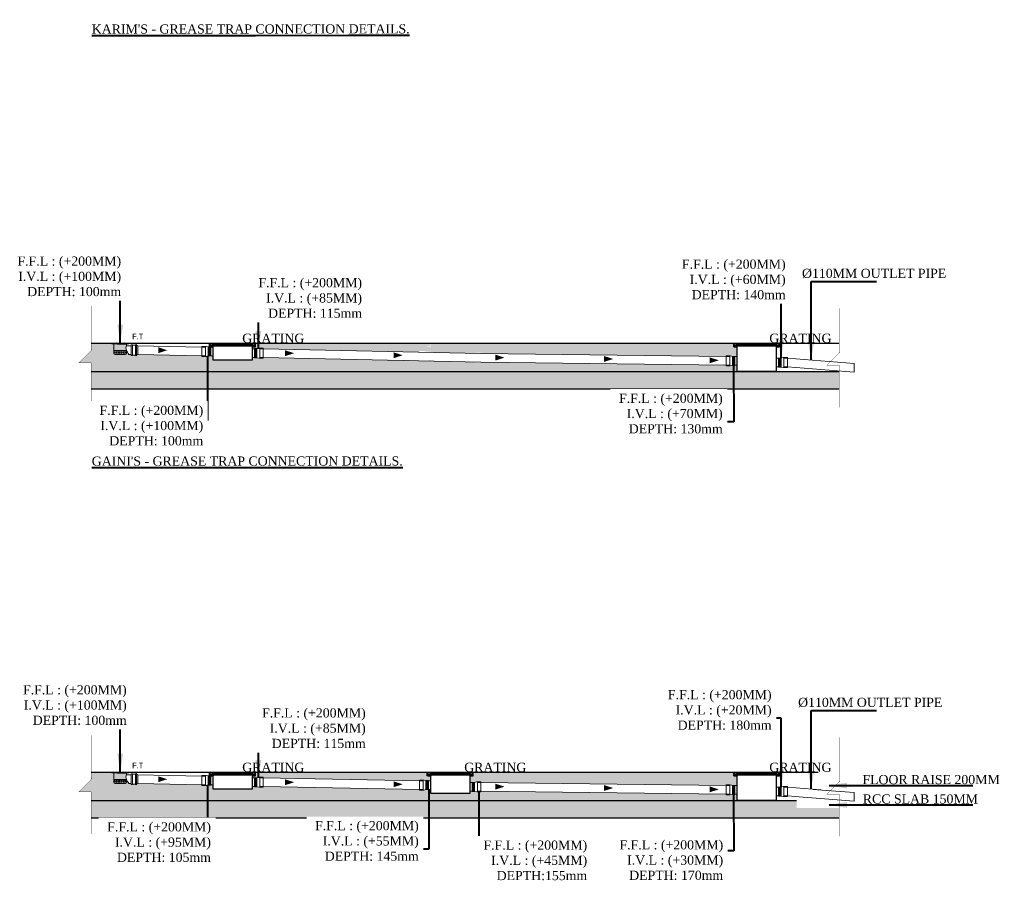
# Model space of a CAD drawing. Header units: inches. Extents: x 119662 to 158499, y 12149 to 20675.
# Tile 4 of 97: x 119780 to 120056, y 16975 to 17215. Entities that reach past the tile are written whole.
import ezdxf

# ---------------------------------------------------------------- set-up
doc = ezdxf.new("R2010")
doc.units = ezdxf.units.IN
doc.header["$MEASUREMENT"] = 0
doc.linetypes.add('ACAD_ISO11W100', pattern=[33, 12, -3, 12, -3, 0, -3])
doc.layers.add('00-ABM-GRATING', color=160, linetype='Continuous')
doc.layers.add('SYM-GRATING', color=8, linetype='Continuous')
for name, color, linetype, lineweight in [('A-TEXTS', 4, 'Continuous', 0), ('BORDER', 7, 'Continuous', 40), ('CKD Dimensions', 3, 'Continuous', 0), ('Flow Direction', 1, 'Continuous', 0), ('JMT SOIL PIPE', 4, 'Continuous', 0), ('JMT-P-WASTE', 3, 'Continuous', 0), ('P-Waste', 4, 'ACAD_ISO11W100', 0), ('P2 WASTE', 3, 'Continuous', 0), ('PP-SECTION LINE', 6, 'Continuous', 25), ('PP-TEXT', 7, 'Continuous', 40), ('WALLS', 7, 'Continuous', 30)]:
    doc.layers.add(name, color=color, linetype=linetype, lineweight=lineweight)
doc.styles.add('Arial', font='GOTHIC.TTF')
doc.styles.get("Standard").update_dxf_attribs({"font": 'times.ttf', "height": 4})
doc.styles.add('TIMES NEW ROMAN', font='times.ttf', dxfattribs={"height": 4})
doc.styles.add('WMF-Arial1', font='arial.ttf')
doc.dimstyles.new('PP-DIM', dxfattribs={"dimtxt": 4, "dimasz": 1, "dimexe": 1, "dimexo": 1, "dimgap": 0.09, "dimtad": 0, "dimdec": 1, "dimzin": 0, "dimdsep": 46, "dimlunit": 4, "dimtxsty": 'TIMES NEW ROMAN', "dimblk": 'ARCHTICK', "dimcen": 0.09, "dimdle": 1, "dimclrd": 256, "dimclre": 256, "dimclrt": 256, "dimadec": 0, "dimazin": 0, "dimtfac": 1, "dimtdec": 4, "dimtofl": 0, "dimtmove": 1, "dimatfit": 3, "dimfxl": 1, "dimtolj": 1, "dimtzin": 0, "dimlwd": -1, "dimlwe": -1, "dimarcsym": 0})
pattern_1 = [(37.5, (103323.54463, 23081.11997), (-0.0102402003, 0.313224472), [0, -0.2470912, 0, -0.276352, 0, -0.26416]), (7.5, (103323.54463, 23081.11997), (0.287694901, 0.458768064), [0, -0.1332992, 0, -0.2227072, 0, -0.085344]), (327.5, (103323.34468, 23081.11997), (0.506235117, 0.000919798), [0, -0.08128, 0, -0.292608, 0, -0.382016]), (317.5, (103323.3447, 23081.11997), (0.48867613, 0.142674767), [0, -0.04064, 0, -0.1918208, 0, -0.219456])]
pattern_2 = [(37.5, (103323.54463, 22961.0285), (-0.0102402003, 0.313224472), [0, -0.2470912, 0, -0.276352, 0, -0.26416]), (7.5, (103323.54463, 22961.0285), (0.287694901, 0.458768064), [0, -0.1332992, 0, -0.2227072, 0, -0.085344]), (327.5, (103323.34468, 22961.0285), (0.506235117, 0.000919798), [0, -0.08128, 0, -0.292608, 0, -0.382016]), (317.5, (103323.3447, 22961.0285), (0.48867613, 0.142674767), [0, -0.04064, 0, -0.1918208, 0, -0.219456])]

# ---------------------------------------------------------------- blocks, each defined once
blk = doc.blocks.new('zw$ED55')
at = {"layer": '00-ABM-GRATING', "lineweight": 0}
for p, q in [((20.1, -77.3), (20.1, 1.7)), ((23.1, -77.3), (23.1, 1.7)), ((26.2, -77.3), (26.2, 1.7)), ((29.3, -77.3), (29.3, 1.7)), ((32.3, -77.3), (32.3, 1.7)), ((35.4, -77.3), (35.4, 1.7)), ((38.4, -77.3), (38.4, 1.7)), ((97.9, -81.4), (97.9, 6.4))]:
    blk.add_line(p, q, dxfattribs=at)
at = {"layer": '00-ABM-GRATING', "lineweight": 0, "flags": 128}
blk.add_lwpolyline([(0, -75), (42.5, -75), (42.5, 0), (0, 0)], close=True, dxfattribs=at)
for points in [[(20.1, 1.7), (39.6, 1.7), (61.9, 6.4), (97.9, 6.4)], [(97.9, 6.4), (97.9, 0), (66.4, 0)], [(20.1, -77.3), (39.6, -77.3), (61.9, -81.4), (97.9, -81.4)], [(66.4, -75), (66.4, 0)], [(97.9, -81.4), (97.9, -75), (66.4, -75)]]:
    blk.add_lwpolyline(points, dxfattribs=at)
blk = doc.blocks.new('_ArchTick')
at = {"color": 251, "linetype": 'ByBlock', "const_width": 0.15}
blk.add_lwpolyline([(-0.5, -0.5), (0.5, 0.5)], dxfattribs=at)

msp = doc.modelspace()

# ---------------------------------------------------------------- hatches: boundary and pattern name
at = {"layer": 'BORDER'}
h = msp.add_hatch(dxfattribs=at)
h.set_pattern_fill('ANSI31', color=1, scale=0.004425, style=0)
h.set_pattern_definition([(45, (119599.0452746, 16924.3717255), (-0.0003911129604, 0.0003911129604), [])])
h.paths.add_polyline_path([(119833.67, 17124.86), (119833.64, 17124.86), (119833.64, 17123.94), (119834.58, 17123.94), (119834.57, 17123.97), (119833.67, 17123.97)])
h = msp.add_hatch(dxfattribs=at)
h.set_pattern_fill('ANSI31', color=1, scale=0.004425, style=0)
h.set_pattern_definition([(45, (119600.9724422, 16924.3717255), (-0.0003911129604, 0.0003911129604), [])])
h.paths.add_polyline_path([(119846.35, 17123.99), (119845.5, 17123.99), (119845.49, 17123.97), (119846.39, 17123.97), (119846.39, 17124.86), (119846.35, 17124.86)])
h = msp.add_hatch(dxfattribs=at)
h.set_pattern_fill('ANSI31', color=1, scale=0.004425, style=0)
h.set_pattern_definition([(45, (119745.7447918, 16924.3717255), (-0.0003911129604, 0.0003911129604), [])])
h.paths.add_polyline_path([(119980.37, 17124.86), (119980.33, 17124.86), (119980.33, 17123.94), (119981.28, 17123.94), (119981.27, 17123.97), (119980.37, 17123.97)])
h = msp.add_hatch(dxfattribs=at)
h.set_pattern_fill('ANSI31', color=1, scale=0.004425, style=0)
h.set_pattern_definition([(45, (119747.67195937, 16924.3717255), (-0.0003911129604, 0.0003911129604), [])])
h.paths.add_polyline_path([(119993.05, 17123.99), (119992.2, 17123.99), (119992.19, 17123.97), (119993.09, 17123.97), (119993.09, 17124.86), (119993.05, 17124.86)])
h = msp.add_hatch(dxfattribs=at)
h.set_pattern_fill('ANSI31', color=1, scale=0.004425, style=0)
h.set_pattern_definition([(45, (119599.0452746, 16804.28024816), (-0.0003911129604, 0.0003911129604), [])])
h.paths.add_polyline_path([(119833.67, 17004.77), (119833.64, 17004.77), (119833.64, 17003.85), (119834.58, 17003.85), (119834.57, 17003.87), (119833.67, 17003.87)])
h = msp.add_hatch(dxfattribs=at)
h.set_pattern_fill('ANSI31', color=1, scale=0.004425, style=0)
h.set_pattern_definition([(45, (119600.9724422, 16804.28024816), (-0.0003911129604, 0.0003911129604), [])])
h.paths.add_polyline_path([(119846.35, 17003.9), (119845.5, 17003.9), (119845.49, 17003.87), (119846.39, 17003.87), (119846.39, 17004.77), (119846.35, 17004.77)])
h = msp.add_hatch(dxfattribs=at)
h.set_pattern_fill('ANSI31', color=1, scale=0.004425, style=0)
h.set_pattern_definition([(45, (119659.9847918, 16804.28024816), (-0.0003911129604, 0.0003911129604), [])])
h.paths.add_polyline_path([(119894.61, 17004.77), (119894.57, 17004.77), (119894.57, 17003.85), (119895.52, 17003.85), (119895.51, 17003.87), (119894.61, 17003.87)])
h = msp.add_hatch(dxfattribs=at)
h.set_pattern_fill('ANSI31', color=1, scale=0.004425, style=0)
h.set_pattern_definition([(45, (119661.91195937, 16804.28024816), (-0.0003911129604, 0.0003911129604), [])])
h.paths.add_polyline_path([(119907.29, 17003.9), (119906.44, 17003.9), (119906.43, 17003.87), (119907.33, 17003.87), (119907.33, 17004.77), (119907.29, 17004.77)])
h = msp.add_hatch(dxfattribs=at)
h.set_pattern_fill('ANSI31', color=1, scale=0.004425, style=0)
h.set_pattern_definition([(45, (119745.7447918, 16804.28024816), (-0.0003911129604, 0.0003911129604), [])])
h.paths.add_polyline_path([(119980.37, 17004.77), (119980.33, 17004.77), (119980.33, 17003.85), (119981.28, 17003.85), (119981.27, 17003.87), (119980.37, 17003.87)])
h = msp.add_hatch(dxfattribs=at)
h.set_pattern_fill('ANSI31', color=1, scale=0.004425, style=0)
h.set_pattern_definition([(45, (119747.67195937, 16804.28024816), (-0.0003911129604, 0.0003911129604), [])])
h.paths.add_polyline_path([(119993.05, 17003.9), (119992.2, 17003.9), (119992.19, 17003.87), (119993.09, 17003.87), (119993.09, 17004.77), (119993.05, 17004.77)])
at = {"layer": 'CKD Dimensions', "ltscale": 0.25}
h = msp.add_hatch(dxfattribs=at)
h.set_pattern_fill('AR-SAND', color=251, scale=0.0064)
h.set_pattern_definition(pattern_1)
h.paths.add_polyline_path([(119796.98, 17119.42), (119800.61, 17123.04), (119800.41, 17123.04), (119800.41, 17124.96), (119806.18, 17124.96), (119806.18, 17124.7), (119806.83, 17124.7, 0.414202), (119806.77, 17124.64, 1), (119806.9, 17124.64, 0.414214), (119806.83, 17124.7), (119810.23, 17124.7, 2.414214), (119810.29, 17124.64), (119810.29, 17124.16, 0.240857), (119810.29, 17122.98), (119810.29, 17122.84), (119806.77, 17122.84), (119806.77, 17122.07, 0.414214), (119807.09, 17121.75), (119809.97, 17121.75, 0.414214), (119810.29, 17122.07), (119810.29, 17122.84), (119810.29, 17122.98, 0.051456), (119810.93, 17121.75), (119811.6, 17121.75), (119811.6, 17121.67, 0.787099), (119811.96, 17121.53), (119812.86, 17121.53, 1), (119813.13, 17121.53), (119813.48, 17121.77), (119831.42, 17121.4), (119831.42, 17121.19), (119832.57, 17121.19), (119833.19, 17121.31), (119833.28, 17121.32), (119833.91, 17121.32), (119833.91, 17121.35), (119834.56, 17121.33), (119834.56, 17120.16), (119845.47, 17120.16), (119845.47, 17120.92), (119846.11, 17120.92), (119846.11, 17120.84), (119846.69, 17120.84), (119846.73, 17120.84), (119847.45, 17120.71), (119848.6, 17120.71), (119848.6, 17120.92), (119892.37, 17120.1), (119892.37, 17119.9), (119893.52, 17119.9), (119894.23, 17120.03), (119894.86, 17120.03), (119894.86, 17120.1), (119895.5, 17120.1), (119895.5, 17119.81), (119906.41, 17119.81), (119906.41, 17119.62), (119907.05, 17119.62), (119907.05, 17119.55), (119907.67, 17119.55), (119908.39, 17119.42), (119909.54, 17119.42), (119909.54, 17119.62), (119978.14, 17118.76), (119978.14, 17118.56), (119979.29, 17118.56), (119980, 17118.69), (119980.63, 17118.69), (119980.63, 17118.76), (119981.27, 17118.76), (119981.27, 17116.96), (119800.41, 17116.96), (119800.41, 17119.42)])
h = msp.add_hatch(dxfattribs=at)
h.set_pattern_fill('AR-SAND', color=251, scale=0.0064)
h.set_pattern_definition(pattern_1)
h.paths.add_polyline_path([(119907.38, 17124.96), (119980.3, 17124.96), (119980.3, 17124.76), (119980.3, 17124.13), (119980.3, 17124.13), (119980.3, 17123.89), (119981.27, 17123.89), (119981.27, 17121.16), (119980.63, 17121.16), (119980.63, 17121.21), (119980.53, 17121.21), (119980.43, 17121.21), (119980.34, 17121.21), (119980.24, 17121.21), (119980.14, 17121.21), (119980.04, 17121.21), (119980, 17121.21), (119979.29, 17121.36), (119978.14, 17121.36), (119978.14, 17121.16), (119909.54, 17122.02), (119909.54, 17122.23), (119908.39, 17122.23), (119907.67, 17122.08), (119907.63, 17122.08), (119907.54, 17122.08), (119907.44, 17122.08), (119907.34, 17122.08), (119907.24, 17122.08), (119907.14, 17122.08), (119907.05, 17122.08), (119907.05, 17122.02), (119895.48, 17122.25), (119895.48, 17125.07), (119907.38, 17124.84), (119907.38, 17124.13), (119907.38, 17124.76)])
h.paths.add_polyline_path([(119846.44, 17124.96), (119894.54, 17124.96), (119895.51, 17124.76), (119895.51, 17124.13), (119894.54, 17124.13), (119894.54, 17123.89), (119895.5, 17123.89), (119895.5, 17122.5), (119894.86, 17122.5), (119894.86, 17122.56), (119894.76, 17122.56), (119894.66, 17122.56), (119894.57, 17122.56), (119894.47, 17122.56), (119894.37, 17122.56), (119894.27, 17122.56), (119894.23, 17122.56), (119893.52, 17122.71), (119892.37, 17122.71), (119892.37, 17122.5), (119848.6, 17123.32), (119848.6, 17123.52), (119847.45, 17123.52), (119846.73, 17123.37), (119846.69, 17123.37), (119846.6, 17123.37), (119846.5, 17123.37), (119846.4, 17123.37), (119846.3, 17123.37), (119846.21, 17123.37), (119846.11, 17123.37), (119846.11, 17123.32), (119845.47, 17123.32), (119845.47, 17123.92), (119846.44, 17123.92), (119846.44, 17124.13), (119846.44, 17124.76)])
h = msp.add_hatch(dxfattribs=at)
h.set_pattern_fill('AR-SAND', color=251, scale=0.0064)
h.set_pattern_definition(pattern_2)
h.paths.add_polyline_path([(119796.98, 16999.33), (119800.61, 17002.95), (119800.41, 17002.95), (119800.41, 17004.86), (119806.18, 17004.86), (119806.18, 17004.61), (119806.83, 17004.61, 0.414202), (119806.77, 17004.54, 1), (119806.9, 17004.54, 0.414214), (119806.83, 17004.61), (119810.23, 17004.61, 2.414214), (119810.29, 17004.54), (119810.29, 17004.06, 0.240857), (119810.29, 17002.89), (119810.29, 17002.75), (119806.77, 17002.75), (119806.77, 17001.98, 0.414214), (119807.09, 17001.66), (119809.97, 17001.66, 0.414214), (119810.29, 17001.98), (119810.29, 17002.75), (119810.29, 17002.89, 0.051456), (119810.93, 17001.66), (119811.6, 17001.66), (119811.6, 17001.57, 0.787099), (119811.96, 17001.44), (119812.86, 17001.44, 1), (119813.13, 17001.44), (119813.48, 17001.67), (119831.42, 17001.3), (119831.42, 17001.1), (119832.57, 17001.1), (119833.19, 17001.21), (119833.28, 17001.23), (119833.91, 17001.23), (119833.91, 17001.25), (119834.56, 17001.24), (119834.56, 17000.06), (119845.47, 17000.06), (119845.47, 17000.83), (119846.11, 17000.83), (119846.11, 17000.75), (119846.69, 17000.75), (119846.73, 17000.75), (119847.45, 17000.62), (119848.6, 17000.62), (119848.6, 17000.83), (119892.37, 17000.01), (119892.37, 16999.81), (119893.52, 16999.81), (119894.23, 16999.94), (119894.86, 16999.94), (119894.86, 17000.01), (119895.5, 17000.01), (119895.5, 16998.85), (119906.41, 16998.85), (119906.41, 16999.53), (119907.05, 16999.53), (119907.05, 16999.46), (119907.67, 16999.46), (119908.39, 16999.33), (119909.54, 16999.33), (119909.54, 16999.53), (119978.14, 16998.67), (119978.14, 16998.46), (119979.29, 16998.46), (119980, 16998.59), (119980.63, 16998.59), (119980.63, 16998.67), (119981.27, 16998.67), (119981.27, 16996.86), (119800.41, 16996.86), (119800.41, 16999.33)])
h = msp.add_hatch(dxfattribs=at)
h.set_pattern_fill('AR-SAND', color=251, scale=0.0064)
h.set_pattern_definition(pattern_2)
h.paths.add_polyline_path([(119907.38, 17004.86), (119980.3, 17004.86), (119980.3, 17004.67), (119980.3, 17004.04), (119980.3, 17004.04), (119980.3, 17003.8), (119981.27, 17003.8), (119981.27, 17001.07), (119980.63, 17001.07), (119980.63, 17001.12), (119980.53, 17001.12), (119980.43, 17001.12), (119980.34, 17001.12), (119980.24, 17001.12), (119980.14, 17001.12), (119980.04, 17001.12), (119980, 17001.12), (119979.29, 17001.27), (119978.14, 17001.27), (119978.14, 17001.07), (119909.54, 17001.93), (119909.54, 17002.14), (119908.39, 17002.14), (119907.67, 17001.99), (119907.63, 17001.99), (119907.54, 17001.99), (119907.44, 17001.99), (119907.34, 17001.99), (119907.24, 17001.99), (119907.14, 17001.99), (119907.05, 17001.99), (119907.05, 17001.93), (119906.41, 17001.93), (119906.41, 17003.83), (119907.38, 17003.83), (119907.38, 17004.04), (119907.38, 17004.67)])
h.paths.add_polyline_path([(119846.44, 17004.86), (119894.54, 17004.86), (119894.54, 17004.67), (119894.54, 17004.04), (119894.54, 17004.04), (119894.54, 17003.8), (119895.5, 17003.8), (119895.5, 17002.41), (119894.86, 17002.41), (119894.86, 17002.47), (119894.76, 17002.47), (119894.66, 17002.47), (119894.57, 17002.47), (119894.47, 17002.47), (119894.37, 17002.47), (119894.27, 17002.47), (119894.23, 17002.47), (119893.52, 17002.62), (119892.37, 17002.62), (119892.37, 17002.41), (119848.6, 17003.23), (119848.6, 17003.43), (119847.45, 17003.43), (119846.73, 17003.28), (119846.69, 17003.28), (119846.6, 17003.28), (119846.5, 17003.28), (119846.4, 17003.28), (119846.3, 17003.28), (119846.21, 17003.28), (119846.11, 17003.28), (119846.11, 17003.23), (119845.47, 17003.23), (119845.47, 17003.83), (119846.44, 17003.83), (119846.44, 17004.04), (119846.44, 17004.67)])
at = {"layer": 'JMT SOIL PIPE', "linetype": 'Continuous', "ltscale": 2}
h = msp.add_hatch(dxfattribs=at)
h.set_pattern_fill('FLEX', color=4, scale=0.426847, angle=180, style=0)
h.set_pattern_definition([(180, (215208.05426, 39108.7543), (0, 0.3201353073), [0.3201353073, -0.3201353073]), (135, (215207.73413, 39108.7543), (-2e-17, 0.32013530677), [0.0800338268, -0.2926720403, 0.0800338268, -0.4527396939])])
edge = h.paths.add_edge_path()
edge.add_line((119810.29, 17122.84), (119810.29, 17122.07))
edge.add_ellipse((119809.97, 17122.07), major_axis=(-0.226, 0.226), ratio=1, start_angle=135, end_angle=225, ccw=False)
edge.add_line((119809.97, 17121.75), (119807.09, 17121.75))
edge.add_ellipse((119807.09, 17122.07), major_axis=(0.226, 0.226), ratio=1, start_angle=135, end_angle=225, ccw=False)
edge.add_line((119806.77, 17122.07), (119806.77, 17122.84))
edge.add_line((119806.77, 17122.84), (119810.29, 17122.84))
h = msp.add_hatch(dxfattribs=at)
h.set_pattern_fill('FLEX', color=4, scale=0.426847, angle=180, style=0)
h.set_pattern_definition([(180, (215208.05426, 38988.66283), (0, 0.3201353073), [0.3201353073, -0.3201353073]), (135, (215207.73413, 38988.66283), (-2e-17, 0.32013530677), [0.0800338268, -0.2926720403, 0.0800338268, -0.4527396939])])
edge = h.paths.add_edge_path()
edge.add_line((119810.29, 17002.75), (119810.29, 17001.98))
edge.add_ellipse((119809.97, 17001.98), major_axis=(-0.226, 0.226), ratio=1, start_angle=135, end_angle=225, ccw=False)
edge.add_line((119809.97, 17001.66), (119807.09, 17001.66))
edge.add_ellipse((119807.09, 17001.98), major_axis=(0.226, 0.226), ratio=1, start_angle=135, end_angle=225, ccw=False)
edge.add_line((119806.77, 17001.98), (119806.77, 17002.75))
edge.add_line((119806.77, 17002.75), (119810.29, 17002.75))
at = {"layer": 'PP-SECTION LINE', "ltscale": 0.25}
h = msp.add_hatch(dxfattribs=at)
h.set_pattern_fill('AR-CONC', color=251, scale=0.032)
h.set_pattern_definition([(50, (106450.406, 13485.512), (5.8299094, -0.5100507), [0.6096, -6.7056]), (355, (106450.406, 13485.512), (-1.1277704, 6.1138126), [0.48768, -5.36448]), (100.451, (106450.892, 13485.4696), (4.70216, 5.603734), [0.51808, -5.69888]), (46.1842, (106450.406, 13487.138), (8.6745293, -1.3453545), [0.9144, -10.0584]), (96.6356, (106451.129, 13487.0256), (7.5969355, 7.917618), [0.77712, -8.54832]), (351.184, (106450.406, 13487.138), (7.5969474, 7.917604), [0.73152, -8.04672]), (21, (106451.219, 13486.7313), (4.8516762, -3.2724966), [0.6096, -6.7056]), (326, (106451.219, 13486.731), (1.977665, 5.894015), [0.48768, -5.36448]), (71.4514, (106451.623, 13486.4586), (6.8293277, 2.6215314), [0.51808, -5.69888]), (37.5, (106450.406, 13485.512), (0.0988353, 2.70576124), [0, -5.299456, 0, -5.44576, 0, -5.3848]), (7.5, (106450.406, 13485.512), (2.1382292, 3.2057784), [0, -3.104896, 0, -5.177536, 0, -2.05232]), (327.5, (106448.5935, 13485.512), (4.33889905, -0.1833198), [0, -2.032, 0, -6.33984, 0, -8.41248]), (317.5, (106447.7807, 13485.512), (4.7401338, 0.8136477), [0, -2.6416, 0, -4.210304, 0, -5.97408])])
h.paths.add_polyline_path([(119800.41, 17112.16), (120009.78, 17112.16), (120009.78, 17116.96), (119800.41, 17116.96)])
h = msp.add_hatch(dxfattribs=at)
h.set_pattern_fill('AR-CONC', color=251, scale=0.032)
h.set_pattern_definition([(50, (106450.406, 13365.4206), (5.8299094, -0.5100507), [0.6096, -6.7056]), (355, (106450.406, 13365.4206), (-1.1277704, 6.1138126), [0.48768, -5.36448]), (100.451, (106450.892, 13365.378), (4.70216, 5.603734), [0.51808, -5.69888]), (46.1842, (106450.406, 13367.046), (8.6745293, -1.3453545), [0.9144, -10.0584]), (96.6356, (106451.129, 13366.934), (7.5969355, 7.917618), [0.77712, -8.54832]), (351.184, (106450.406, 13367.046), (7.5969474, 7.917604), [0.73152, -8.04672]), (21, (106451.219, 13366.64), (4.8516762, -3.2724966), [0.6096, -6.7056]), (326, (106451.219, 13366.64), (1.977665, 5.894015), [0.48768, -5.36448]), (71.4514, (106451.623, 13366.367), (6.8293277, 2.6215314), [0.51808, -5.69888]), (37.5, (106450.406, 13365.4206), (0.0988353, 2.70576124), [0, -5.299456, 0, -5.44576, 0, -5.3848]), (7.5, (106450.406, 13365.4206), (2.1382292, 3.2057784), [0, -3.104896, 0, -5.177536, 0, -2.05232]), (327.5, (106448.5935, 13365.4206), (4.33889905, -0.1833198), [0, -2.032, 0, -6.33984, 0, -8.41248]), (317.5, (106447.7807, 13365.4206), (4.7401338, 0.8136477), [0, -2.6416, 0, -4.210304, 0, -5.97408])])
h.paths.add_polyline_path([(119800.41, 16992.06), (120009.78, 16992.06), (120009.78, 16996.86), (119800.41, 16996.86)])

# ---------------------------------------------------------------- linework, layer by layer
at = {"color": 7}
for p, q in [((119800.41, 17124.96), (120009.84, 17124.96)), ((119807.83, 17124.96), (119809.22, 17124.96)), ((119807.67, 17124.76), (119810.45, 17124.76)), ((119800.41, 17116.96), (120009.84, 17116.96)), ((119800.41, 17112.16), (120009.84, 17112.16)), ((119800.41, 17004.86), (120009.84, 17004.86)), ((119807.67, 17004.67), (119810.45, 17004.67)), ((119807.83, 17004.86), (119809.22, 17004.86)), ((119800.41, 16996.86), (120009.84, 16996.86)), ((119800.41, 16992.06), (120009.84, 16992.06))]:
    msp.add_line(p, q, dxfattribs=at)
at = {"const_width": 0.064, "flags": 128}
for points in [[(119800.41, 17107.61), (119800.41, 17119.42), (119796.98, 17119.42), (119800.61, 17123.04), (119800.41, 17123.04), (119800.41, 17135.28)], [(120009.78, 17106.97), (120009.78, 17118.78), (120006.35, 17118.78), (120009.98, 17122.4), (120009.78, 17122.4), (120009.78, 17134.64)], [(119800.41, 16987.52), (119800.41, 16999.33), (119796.98, 16999.33), (119800.61, 17002.95), (119800.41, 17002.95), (119800.41, 17015.18)]]:
    msp.add_lwpolyline(points, dxfattribs=at)
at = {"layer": 'BORDER', "color": 4}
for p, q in [((119834.34, 17124.3), (119845.7, 17124.3)), ((119981.04, 17124.3), (119992.4, 17124.3)), ((119834.34, 17004.21), (119845.7, 17004.21)), ((119895.28, 17004.21), (119906.64, 17004.21)), ((119981.04, 17004.21), (119992.4, 17004.21))]:
    msp.add_line(p, q, dxfattribs=at)
at = {"layer": 'Flow Direction'}
for points in [[(119821.74, 17122.94, 0, 1.64, 0), (119819.18, 17122.94, 1.64, 1.64, 0)], [(119857.25, 17122.1, 0, 1.64, 0), (119854.69, 17122.1, 1.64, 1.64, 0)], [(119887.62, 17121.53, 0, 1.64, 0), (119885.06, 17121.53, 1.64, 1.64, 0)], [(119916.12, 17120.87, 0, 1.64, 0), (119913.56, 17120.87, 1.64, 1.64, 0)], [(119946.54, 17120.49, 0, 1.64, 0), (119943.98, 17120.49, 1.64, 1.64, 0)], [(119976.12, 17120.11, 0, 1.64, 0), (119973.56, 17120.11, 1.64, 1.64, 0)], [(119821.74, 17002.85, 0, 1.64, 0), (119819.18, 17002.85, 1.64, 1.64, 0)], [(119857.25, 17002.01, 0, 1.64, 0), (119854.69, 17002.01, 1.64, 1.64, 0)], [(119887.62, 17001.44, 0, 1.64, 0), (119885.06, 17001.44, 1.64, 1.64, 0)], [(119916.12, 17000.78, 0, 1.64, 0), (119913.56, 17000.78, 1.64, 1.64, 0)], [(119946.54, 17000.39, 0, 1.64, 0), (119943.98, 17000.39, 1.64, 1.64, 0)], [(119976.12, 17000.02, 0, 1.64, 0), (119973.56, 17000.02, 1.64, 1.64, 0)]]:
    msp.add_lwpolyline(points, format="xyseb", dxfattribs=at)
at = {"layer": 'JMT-P-WASTE'}
for p, q in [((119806.77, 17124.64), (119806.77, 17122.07)), ((119810.29, 17124.64), (119810.29, 17124.16)), ((119810.29, 17124.16), (119811.6, 17124.16)), ((119810.29, 17122.98), (119810.29, 17122.07)), ((119807.09, 17121.75), (119809.97, 17121.75)), ((119810.93, 17121.75), (119811.6, 17121.75)), ((119806.77, 17004.54), (119806.77, 17001.98)), ((119810.29, 17004.54), (119810.29, 17004.06)), ((119810.29, 17004.06), (119811.6, 17004.06)), ((119807.09, 17001.66), (119809.97, 17001.66)), ((119810.29, 17002.89), (119810.29, 17001.98)), ((119810.93, 17001.66), (119811.6, 17001.66))]:
    msp.add_line(p, q, dxfattribs=at)
at = {"layer": 'JMT-P-WASTE', "color": 8}
for p, q in [((119806.77, 17122.84), (119810.29, 17122.84)), ((119806.77, 17002.75), (119810.29, 17002.75))]:
    msp.add_line(p, q, dxfattribs=at)
at = {"layer": 'JMT-P-WASTE', "color": 3}
for p, q in [((119806.83, 17124.7), (119810.23, 17124.7)), ((119806.83, 17004.61), (119810.23, 17004.61))]:
    msp.add_line(p, q, dxfattribs=at)
for centre, start, end in [((119806.83, 17124.64), 90, 180), ((119810.23, 17124.64), 0, 90), ((119806.83, 17004.54), 90, 180), ((119810.23, 17004.54), 0, 90)]:
    msp.add_arc(centre, 0.064, start, end, dxfattribs=at)
at = {"layer": 'JMT-P-WASTE'}
for centre, radius, start, end in [((119807.09, 17122.07), 0.32, 180, 270), ((119809.97, 17122.07), 0.32, 270, 0), ((119811.44, 17123.57), 1.29, 152.9157, 207.0843), ((119816.54, 17125.47), 6.73, 201.7105, 213.4929), ((119811.44, 17003.48), 1.29, 152.9157, 207.0843), ((119807.09, 17001.98), 0.32, 180, 270), ((119809.97, 17001.98), 0.32, 270, 0), ((119816.54, 17005.38), 6.73, 201.7105, 213.4929)]:
    msp.add_arc(centre, radius, start, end, dxfattribs=at)
at = {"layer": 'P-Waste', "color": 3}
for p, q in [((119806.89, 17124.96), (119806.89, 17124.94)), ((119806.89, 17124.94), (119807.3, 17124.94)), ((119810.27, 17124.94), (119809.86, 17124.94)), ((119810.27, 17124.96), (119810.27, 17124.94)), ((119806.89, 17004.86), (119806.89, 17004.85)), ((119806.89, 17004.85), (119807.3, 17004.85)), ((119810.27, 17004.85), (119809.86, 17004.85)), ((119810.27, 17004.86), (119810.27, 17004.85))]:
    msp.add_line(p, q, dxfattribs=at)
for points in [[(119807.3, 17124.96), (119806.18, 17124.96), (119806.18, 17124.7), (119810.98, 17124.7), (119810.98, 17124.96), (119809.86, 17124.96)], [(119807.3, 17004.86), (119806.18, 17004.86), (119806.18, 17004.61), (119810.98, 17004.61), (119810.98, 17004.86), (119809.86, 17004.86)]]:
    msp.add_lwpolyline(points, dxfattribs=at)
for centre in [(119808.58, 17129.12), (119808.58, 17009.03)]:
    msp.add_arc(centre, 4.35, 252.8979, 287.1021, dxfattribs=at)
at = {"layer": 'P2 WASTE'}
for p, q in [((119811.96, 17124.37), (119811.96, 17121.53)), ((119811.96, 17124.37), (119812.86, 17124.37)), ((119812.86, 17124.37), (119812.86, 17121.53)), ((119813.13, 17124.37), (119813.13, 17121.53)), ((119813.13, 17124.37), (119813.48, 17124.17)), ((119813.48, 17121.77), (119813.48, 17124.17)), ((119813.48, 17124.17), (119831.43, 17123.8)), ((119848.6, 17123.32), (119909.54, 17122.02)), ((119811.96, 17121.53), (119812.86, 17121.53)), ((119813.13, 17121.53), (119813.48, 17121.77)), ((119813.48, 17121.77), (119831.43, 17121.4)), ((119909.54, 17119.62), (119848.6, 17120.92)), ((119909.54, 17122.02), (119978.15, 17121.16)), ((119978.15, 17118.76), (119909.54, 17119.62)), ((119995.31, 17120.68), (120013.99, 17119.19)), ((119995.31, 17118.28), (120013.99, 17116.79)), ((120013.99, 17116.79), (120013.99, 17119.19)), ((119811.96, 17004.28), (119811.96, 17001.44)), ((119811.96, 17004.28), (119812.86, 17004.28)), ((119812.86, 17004.28), (119812.86, 17001.44)), ((119813.13, 17004.28), (119813.13, 17001.44)), ((119813.13, 17004.28), (119813.48, 17004.07)), ((119813.48, 17001.67), (119813.48, 17004.07)), ((119813.48, 17004.07), (119831.43, 17003.71)), ((119811.96, 17001.44), (119812.86, 17001.44)), ((119813.13, 17001.44), (119813.48, 17001.67)), ((119813.48, 17001.67), (119831.43, 17001.3)), ((119848.6, 17003.23), (119892.37, 17002.41)), ((119892.37, 17000.01), (119848.6, 17000.83)), ((119909.54, 17001.93), (119978.15, 17001.07)), ((119978.15, 16998.67), (119909.54, 16999.53))]:
    msp.add_line(p, q, dxfattribs=at)
for points in [[(119811.6, 17124.24), (119811.6, 17122.97), (119811.6, 17121.67)], [(119811.6, 17004.15), (119811.6, 17002.87), (119811.6, 17001.57)]]:
    msp.add_lwpolyline(points, dxfattribs=at)
for centre, radius, start, end in [((119811.79, 17124.26), 0.198, 33.5152, 186.3402), ((119813, 17124.37), 0.131, 0, 180), ((119811.79, 17121.64), 0.198, 173.6598, 326.4848), ((119813, 17121.53), 0.131, 180, 0), ((119811.79, 17004.17), 0.198, 33.5152, 186.3402), ((119813, 17004.28), 0.131, 0, 180), ((119811.79, 17001.55), 0.198, 173.6598, 326.4848), ((119813, 17001.44), 0.131, 180, 0)]:
    msp.add_arc(centre, radius, start, end, dxfattribs=at)
at = {"layer": 'SYM-GRATING', "color": 4}
for p, q in [((119833.61, 17123.89), (119833.61, 17124.96)), ((119846.44, 17123.92), (119846.44, 17124.96)), ((119980.3, 17123.89), (119980.3, 17124.96)), ((119993.14, 17123.92), (119993.14, 17124.96)), ((119833.61, 17123.89), (119834.57, 17123.89)), ((119846.44, 17123.92), (119845.5, 17123.92)), ((119980.3, 17123.89), (119981.27, 17123.89)), ((119993.14, 17123.92), (119992.2, 17123.92)), ((119833.61, 17003.8), (119833.61, 17004.86)), ((119833.61, 17003.8), (119834.57, 17003.8)), ((119846.44, 17003.83), (119845.5, 17003.83)), ((119846.44, 17003.83), (119846.44, 17004.86)), ((119894.54, 17003.8), (119894.54, 17004.86)), ((119894.54, 17003.8), (119895.51, 17003.8)), ((119907.38, 17003.83), (119906.44, 17003.83)), ((119907.38, 17003.83), (119907.38, 17004.86)), ((119980.3, 17003.8), (119980.3, 17004.86)), ((119980.3, 17003.8), (119981.27, 17003.8)), ((119993.14, 17003.83), (119992.2, 17003.83)), ((119993.14, 17003.83), (119993.14, 17004.86))]:
    msp.add_line(p, q, dxfattribs=at)
at = {"layer": 'SYM-GRATING', "color": 4, "flags": 128}
for points in [[(119834.56, 17124.69), (119845.47, 17124.69), (119845.47, 17120.16), (119834.56, 17120.16)], [(119981.27, 17124.69), (119992.18, 17124.69), (119992.18, 17116.96), (119981.27, 17116.96)], [(119834.56, 17004.6), (119845.47, 17004.6), (119845.47, 17000.06), (119834.56, 17000.06)], [(119895.5, 17004.6), (119906.41, 17004.6), (119906.41, 16998.85), (119895.5, 16998.85)], [(119981.27, 17004.6), (119992.18, 17004.6), (119992.18, 16996.86), (119981.27, 16996.86)]]:
    msp.add_lwpolyline(points, close=True, dxfattribs=at)
at = {"layer": 'WALLS', "color": 1}
for p, q in [((119833.72, 17124.13), (119833.72, 17124.76)), ((119833.72, 17124.76), (119846.31, 17124.76)), ((119846.31, 17124.13), (119833.72, 17124.13)), ((119841.07, 17124.13), (119840.88, 17124.13)), ((119980.42, 17124.13), (119980.42, 17124.76)), ((119980.42, 17124.76), (119993.01, 17124.76)), ((119993.01, 17124.13), (119980.42, 17124.13)), ((119987.77, 17124.13), (119987.58, 17124.13)), ((119833.72, 17004.04), (119833.72, 17004.67)), ((119833.72, 17004.67), (119846.31, 17004.67)), ((119846.31, 17004.04), (119833.72, 17004.04)), ((119841.07, 17004.04), (119840.88, 17004.04)), ((119894.66, 17004.04), (119894.66, 17004.67)), ((119894.66, 17004.67), (119907.25, 17004.67)), ((119907.25, 17004.04), (119894.66, 17004.04)), ((119902.01, 17004.04), (119901.82, 17004.04)), ((119980.42, 17004.04), (119980.42, 17004.67)), ((119980.42, 17004.67), (119993.01, 17004.67)), ((119993.01, 17004.04), (119980.42, 17004.04)), ((119987.77, 17004.04), (119987.58, 17004.04))]:
    msp.add_line(p, q, dxfattribs=at)
at = {"layer": 'WALLS', "color": 3}
for p, q in [((119840.9, 17124.13), (119840.9, 17124.3)), ((119840.9, 17124.3), (119841.07, 17124.3)), ((119841.07, 17124.3), (119841.07, 17124.13)), ((119987.6, 17124.13), (119987.6, 17124.3)), ((119987.6, 17124.3), (119987.77, 17124.3)), ((119987.77, 17124.3), (119987.77, 17124.13)), ((119840.9, 17004.04), (119840.9, 17004.21)), ((119840.9, 17004.21), (119841.07, 17004.21)), ((119841.07, 17004.21), (119841.07, 17004.04)), ((119901.84, 17004.04), (119901.84, 17004.21)), ((119901.84, 17004.21), (119902.01, 17004.21)), ((119902.01, 17004.21), (119902.01, 17004.04)), ((119987.6, 17004.04), (119987.6, 17004.21)), ((119987.6, 17004.21), (119987.77, 17004.21)), ((119987.77, 17004.21), (119987.77, 17004.04))]:
    msp.add_line(p, q, dxfattribs=at)
at = {"layer": 'WALLS', "color": 1}
for points in [[(119833.72, 17124.76), (119834.34, 17124.76), (119834.34, 17124.13), (119833.72, 17124.13)], [(119834.88, 17124.76), (119835.42, 17124.76), (119835.42, 17124.3), (119834.88, 17124.3)], [(119835.97, 17124.76), (119836.51, 17124.76), (119836.51, 17124.3), (119835.97, 17124.3)], [(119837.07, 17124.76), (119837.6, 17124.76), (119837.6, 17124.3), (119837.07, 17124.3)], [(119838.16, 17124.76), (119838.7, 17124.76), (119838.7, 17124.3), (119838.16, 17124.3)], [(119838.87, 17124.76), (119839.4, 17124.76), (119839.4, 17124.3), (119838.87, 17124.3)], [(119840.1, 17124.76), (119840.64, 17124.76), (119840.64, 17124.3), (119840.1, 17124.3)], [(119841.18, 17124.76), (119841.71, 17124.76), (119841.71, 17124.3), (119841.18, 17124.3)], [(119842.27, 17124.76), (119842.81, 17124.76), (119842.81, 17124.3), (119842.27, 17124.3)], [(119843.36, 17124.76), (119843.9, 17124.76), (119843.9, 17124.3), (119843.36, 17124.3)], [(119844.45, 17124.76), (119844.99, 17124.76), (119844.99, 17124.3), (119844.45, 17124.3)], [(119980.42, 17124.76), (119981.04, 17124.76), (119981.04, 17124.13), (119980.42, 17124.13)], [(119981.58, 17124.76), (119982.12, 17124.76), (119982.12, 17124.3), (119981.58, 17124.3)], [(119982.67, 17124.76), (119983.21, 17124.76), (119983.21, 17124.3), (119982.67, 17124.3)], [(119983.77, 17124.76), (119984.3, 17124.76), (119984.3, 17124.3), (119983.77, 17124.3)], [(119984.86, 17124.76), (119985.39, 17124.76), (119985.39, 17124.3), (119984.86, 17124.3)], [(119985.57, 17124.76), (119986.1, 17124.76), (119986.1, 17124.3), (119985.57, 17124.3)], [(119986.8, 17124.76), (119987.34, 17124.76), (119987.34, 17124.3), (119986.8, 17124.3)], [(119987.87, 17124.76), (119988.41, 17124.76), (119988.41, 17124.3), (119987.87, 17124.3)], [(119988.97, 17124.76), (119989.5, 17124.76), (119989.5, 17124.3), (119988.97, 17124.3)], [(119990.06, 17124.76), (119990.6, 17124.76), (119990.6, 17124.3), (119990.06, 17124.3)], [(119991.15, 17124.76), (119991.69, 17124.76), (119991.69, 17124.3), (119991.15, 17124.3)], [(119833.72, 17004.67), (119834.34, 17004.67), (119834.34, 17004.04), (119833.72, 17004.04)], [(119834.88, 17004.67), (119835.42, 17004.67), (119835.42, 17004.21), (119834.88, 17004.21)], [(119835.97, 17004.67), (119836.51, 17004.67), (119836.51, 17004.21), (119835.97, 17004.21)], [(119837.07, 17004.67), (119837.6, 17004.67), (119837.6, 17004.21), (119837.07, 17004.21)], [(119838.16, 17004.67), (119838.7, 17004.67), (119838.7, 17004.21), (119838.16, 17004.21)], [(119838.87, 17004.67), (119839.4, 17004.67), (119839.4, 17004.21), (119838.87, 17004.21)], [(119840.1, 17004.67), (119840.64, 17004.67), (119840.64, 17004.21), (119840.1, 17004.21)], [(119841.18, 17004.67), (119841.71, 17004.67), (119841.71, 17004.21), (119841.18, 17004.21)], [(119842.27, 17004.67), (119842.81, 17004.67), (119842.81, 17004.21), (119842.27, 17004.21)], [(119843.36, 17004.67), (119843.9, 17004.67), (119843.9, 17004.21), (119843.36, 17004.21)], [(119844.45, 17004.67), (119844.99, 17004.67), (119844.99, 17004.21), (119844.45, 17004.21)], [(119894.66, 17004.67), (119895.28, 17004.67), (119895.28, 17004.04), (119894.66, 17004.04)], [(119895.82, 17004.67), (119896.36, 17004.67), (119896.36, 17004.21), (119895.82, 17004.21)], [(119896.91, 17004.67), (119897.45, 17004.67), (119897.45, 17004.21), (119896.91, 17004.21)], [(119898.01, 17004.67), (119898.54, 17004.67), (119898.54, 17004.21), (119898.01, 17004.21)], [(119899.1, 17004.67), (119899.63, 17004.67), (119899.63, 17004.21), (119899.1, 17004.21)], [(119899.81, 17004.67), (119900.34, 17004.67), (119900.34, 17004.21), (119899.81, 17004.21)], [(119901.04, 17004.67), (119901.58, 17004.67), (119901.58, 17004.21), (119901.04, 17004.21)], [(119902.11, 17004.67), (119902.65, 17004.67), (119902.65, 17004.21), (119902.11, 17004.21)], [(119903.21, 17004.67), (119903.74, 17004.67), (119903.74, 17004.21), (119903.21, 17004.21)], [(119904.3, 17004.67), (119904.84, 17004.67), (119904.84, 17004.21), (119904.3, 17004.21)], [(119905.39, 17004.67), (119905.93, 17004.67), (119905.93, 17004.21), (119905.39, 17004.21)], [(119980.42, 17004.67), (119981.04, 17004.67), (119981.04, 17004.04), (119980.42, 17004.04)], [(119981.58, 17004.67), (119982.12, 17004.67), (119982.12, 17004.21), (119981.58, 17004.21)], [(119982.67, 17004.67), (119983.21, 17004.67), (119983.21, 17004.21), (119982.67, 17004.21)], [(119983.77, 17004.67), (119984.3, 17004.67), (119984.3, 17004.21), (119983.77, 17004.21)], [(119984.86, 17004.67), (119985.39, 17004.67), (119985.39, 17004.21), (119984.86, 17004.21)], [(119985.57, 17004.67), (119986.1, 17004.67), (119986.1, 17004.21), (119985.57, 17004.21)], [(119986.8, 17004.67), (119987.34, 17004.67), (119987.34, 17004.21), (119986.8, 17004.21)], [(119987.87, 17004.67), (119988.41, 17004.67), (119988.41, 17004.21), (119987.87, 17004.21)], [(119988.97, 17004.67), (119989.5, 17004.67), (119989.5, 17004.21), (119988.97, 17004.21)], [(119990.06, 17004.67), (119990.6, 17004.67), (119990.6, 17004.21), (119990.06, 17004.21)], [(119991.15, 17004.67), (119991.69, 17004.67), (119991.69, 17004.21), (119991.15, 17004.21)]]:
    msp.add_lwpolyline(points, close=True, dxfattribs=at)

# ---------------------------------------------------------------- block references
at = {"layer": 'SYM-GRATING', "color": 4, "yscale": 0.03200000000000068, "zscale": 0.03200000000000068}
for p, xscale in [((119834.56, 17123.8), -0.03200000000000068), ((119845.47, 17123.32), 0.03200000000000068), ((119981.28, 17121.16), -0.03200000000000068), ((119992.18, 17120.68), 0.03200000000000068), ((119834.56, 17003.71), -0.03200000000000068), ((119845.47, 17003.23), 0.03200000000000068), ((119895.5, 17002.41), -0.03200000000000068), ((119906.41, 17001.93), 0.03200000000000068), ((119981.28, 17001.07), -0.03200000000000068), ((119992.18, 17000.59), 0.03200000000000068)]:
    msp.add_blockref('zw$ED55', p, dxfattribs=dict(at, xscale=xscale))

# ---------------------------------------------------------------- texts
at = {"layer": 'A-TEXTS', "style": 'WMF-Arial1', "width": 0.8}
for p in [(119811.91, 17125.99, 0), (119811.91, 17005.9, 0)]:
    msp.add_text('F.T', height=1.601, rotation=0.0013, dxfattribs=at).set_placement(p)
at = {"layer": 'PP-TEXT', "char_height": 2.56, "width": 95.1499, "attachment_point": 1, "rotation": 0.0337, "bg_fill": 2}
for s, insert in [("{\\LKARIM'S - GREASE TRAP CONNECTION DETAILS.}", (119800.58, 17214.12)), ("{\\LGAINI'S - GREASE TRAP CONNECTION DETAILS.}", (119800.58, 17093.17))]:
    msp.add_mtext(s, dxfattribs=dict(at, insert=insert))
at = {"layer": 'PP-TEXT', "char_height": 2.56, "attachment_point": 3}
for s, insert, width in [(' \\PØ110MM OUTLET PIPE', (120039.79, 17150.01, -0.9), 43.5867), ('GRATING', (119860.1, 17127.57), 30.1371), ('GRATING', (120007.66, 17127.57), 30.1371), (' \\PØ110MM OUTLET PIPE', (120038.7, 17029.92, -0.9), 43.5867), ('GRATING', (119860.1, 17007.48), 30.1371), ('GRATING', (119922.25, 17007.48), 30.1371)]:
    msp.add_mtext(s, dxfattribs=dict(at, insert=insert, width=width))

# ---------------------------------------------------------------- leaders
at = {"layer": 'PP-TEXT'}
for points in [[(119808.56, 17125.13, -2.23), (119808.56, 17141.48, -2.23), (119780.41, 17141.48, -2.23)], [(120001.96, 17120.15), (120001.96, 17142.15), (120020.27, 17142.15)], [(119993.54, 17120.68), (119993.54, 17140.01), (119971.06, 17140.01)], [(119847.22, 17123.34), (119847.22, 17135.18), (119869.93, 17135.18)], [(119832.95, 17121.36), (119832.95, 17103.28), (119809.5, 17103.28)], [(119980.27, 17118.73, -2.23), (119980.28, 17102.93, -2.23), (119957.21, 17102.93, -2.23)], [(119808.56, 17005.04, -2.23), (119808.56, 17021.38, -2.23), (119780.41, 17021.38, -2.23)], [(119993.54, 17000.59), (119993.54, 17019.92), (119971.06, 17019.92)], [(119847.22, 17003.25), (119847.22, 17015.09), (119869.93, 17015.09)], [(119832.95, 17001.27), (119832.95, 16983.19), (119809.5, 16983.19)], [(119894.95, 16999.95), (119894.95, 16983.32), (119873.16, 16983.31)], [(119908.91, 16999.19, 142.54), (119908.91, 16982.47, 142.54), (119929.18, 16982.47, 142.54)], [(119980.27, 16998.64, -2.23), (119980.28, 16982.84, -2.23), (119957.21, 16982.84, -2.23)]]:
    msp.add_leader(points, dimstyle='PP-DIM', override={"dimasz": 5}, dxfattribs=at)

# ---------------------------------------------------------------- next in the draw order: texts
at = {"layer": 'PP-TEXT', "char_height": 2.56, "width": 30.1371, "attachment_point": 3, "bg_fill": 2}
for s, insert in [('F.F.L : (+200MM)\\PI.V.L : (+100MM)\\PDEPTH: 100mm', (119808.81, 17149.17, -2.23)), ('F.F.L : (+200MM)\\PI.V.L : (+60MM)\\PDEPTH: 140mm', (119994.83, 17148.31)), ('F.F.L : (+200MM)\\PI.V.L : (+85MM)\\PDEPTH: 115mm', (119876.25, 17143.12)), ('F.F.L : (+200MM)\\PI.V.L : (+70MM)\\PDEPTH: 130mm', (119977.21, 17110.77, 0.03)), ('F.F.L : (+200MM)\\PI.V.L : (+100MM)\\PDEPTH: 100mm', (119831.79, 17107.4)), ('F.F.L : (+200MM)\\PI.V.L : (+100MM)\\PDEPTH: 100mm', (119810.37, 17029.17)), ('F.F.L : (+200MM)\\PI.V.L : (+20MM)\\PDEPTH: 180mm', (119990.9, 17027.81)), ('F.F.L : (+200MM)\\PI.V.L : (+85MM)\\PDEPTH: 115mm', (119877.28, 17022.7)), ('F.F.L : (+200MM)\\PI.V.L : (+95MM)\\PDEPTH: 105mm', (119833.95, 16990.81)), ('F.F.L : (+200MM)\\PI.V.L : (+55MM)\\PDEPTH: 145mm', (119892.12, 16991.14)), ('F.F.L : (+200MM)\\PI.V.L : (+45MM)\\PDEPTH:155mm', (119939.27, 16985.7)), ('F.F.L : (+200MM)\\PI.V.L : (+30MM)\\PDEPTH: 170mm', (119977.34, 16985.78, 2.23))]:
    msp.add_mtext(s, dxfattribs=dict(at, insert=insert))
at = {"layer": 'PP-TEXT', "insert": (120054.76, 17004.04, 3348562.07), "char_height": 2.56, "width": 49.4729, "attachment_point": 3, "style": 'Arial', "bg_fill": 2}
msp.add_mtext('{\\fTimes New Roman|b0|i0|c0|p34;FLOOR RAISE 200MM}', dxfattribs=at)

# ---------------------------------------------------------------- next in the draw order: texts
at = {"layer": 'PP-TEXT', "insert": (120007.66, 17007.48), "char_height": 2.56, "width": 30.1371, "attachment_point": 3}
msp.add_mtext('GRATING', dxfattribs=at)
at = {"layer": 'PP-TEXT', "insert": (120048.67, 16998.61, 3348562.07), "char_height": 2.56, "width": 49.4729, "attachment_point": 3, "style": 'Arial', "bg_fill": 2}
msp.add_mtext('{\\fTimes New Roman|b0|i0|c0|p34;RCC SLAB 150MM}', dxfattribs=at)

# ---------------------------------------------------------------- next in the draw order: linework, layer by layer
at = {"const_width": 0.064, "flags": 128}
msp.add_lwpolyline([(120009.78, 16986.88), (120009.78, 16998.69), (120006.35, 16998.69), (120009.98, 17002.31), (120009.78, 17002.31), (120009.78, 17014.54)], dxfattribs=at)
at = {"layer": 'P2 WASTE'}
for p, q in [((119995.31, 17000.59), (120013.99, 16999.1)), ((119995.31, 16998.19), (120013.99, 16996.7)), ((120013.99, 16996.7), (120013.99, 16999.1))]:
    msp.add_line(p, q, dxfattribs=at)

# ---------------------------------------------------------------- next in the draw order: leaders
at = {"layer": 'PP-TEXT'}
for points in [[(120001.96, 17000.06), (120001.96, 17022.06), (120020.27, 17022.06)], [(120007.03, 17001.08), (120047.19, 17001.08)], [(120007.03, 16995.65), (120047.19, 16995.65)]]:
    msp.add_leader(points, dimstyle='PP-DIM', override={"dimasz": 5}, dxfattribs=at)

doc.saveas('drawing.dxf')
